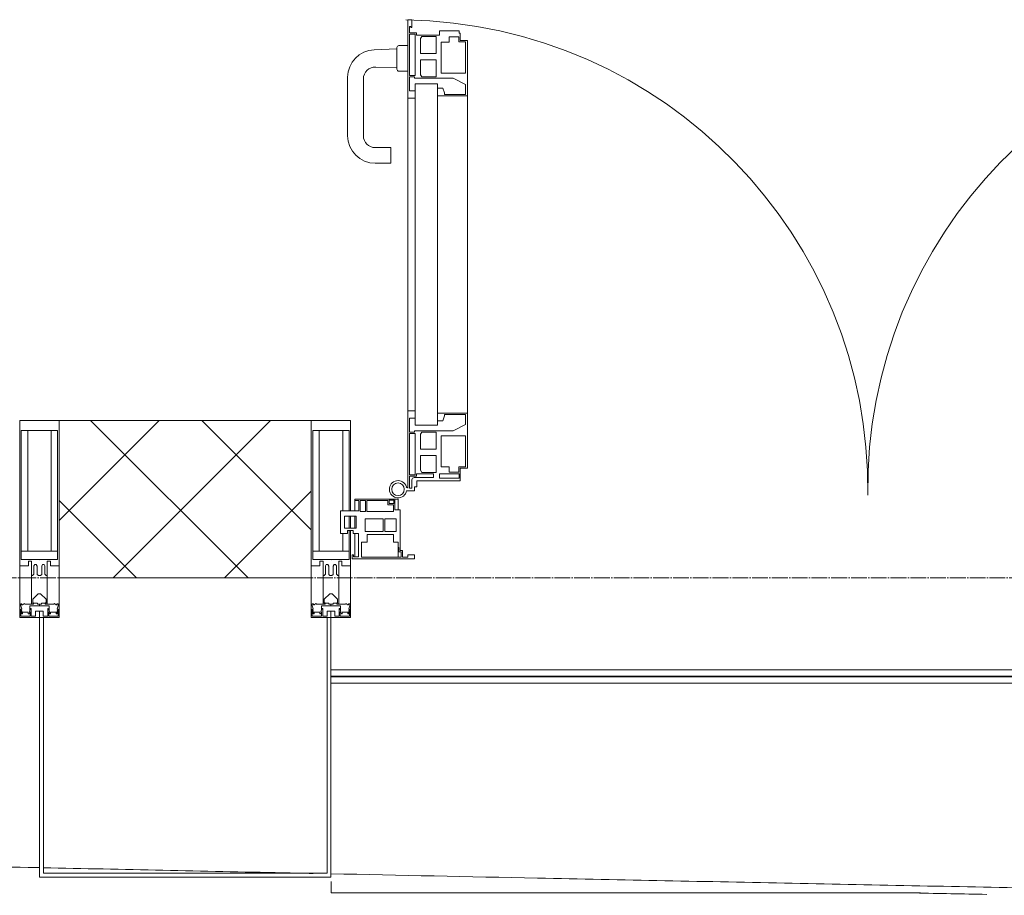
# Model space of a CAD drawing. Header units: millimetres. Extents: x 5617 to 101473, y 7718 to 212653.
# Tile 29 of 66: x 41020 to 42270, y 14997 to 16109. Entities that reach past the tile are written whole.
import ezdxf

# ---------------------------------------------------------------- set-up
doc = ezdxf.new("R2010")
doc.units = ezdxf.units.MM
doc.linetypes.add('ADSK_Линия сетки', pattern=[25, 20, -2.5, 0, -2.5])
for name, color, linetype, lineweight in [('Двери', 7, 'Continuous', 18), ('Импосты витража', 7, 'Continuous', 18), ('Колонны', 7, 'Continuous', 18), ('Ограждение', 7, 'Continuous', 18), ('Оси', 7, 'Continuous', 9), ('Панели витража', 7, 'Continuous', 18), ('Поручни', 7, 'Continuous', 18), ('Стены разрез', 7, 'Continuous', 40), ('Форма', 7, 'Continuous', 18), ('Формообразующий элемент-перекрытие', 7, 'Continuous', 18), ('Элементы узлов', 7, 'Continuous', 18)]:
    doc.layers.add(name, color=color, linetype=linetype, lineweight=lineweight)

# ---------------------------------------------------------------- blocks, each defined once
blk = doc.blocks.new('A_PAN_ALU_Door_Double - EXT_1_Double_EQ-7507534-МКСС_К4_L19_64_800_')
at = {"layer": 'Двери', "color": 253, "lineweight": 5, "true_color": 0xaaaaaa}
for p, q in [((-583.7, 659.3), (-583.7, 758.9)), ((-583.7, 758.9), (-578.6, 758.9)), ((-583.7, 659.3), (-583.7, 758.9)), ((-583.7, 758.9), (-578.6, 758.9)), ((-581.6, 750.3), (-581.6, 742.3)), ((-579.8, 750.3), (-581.6, 750.3)), ((-581.6, 750.3), (-581.6, 742.3)), ((-579.8, 750.3), (-581.6, 750.3)), ((-579.8, 748.9), (-579.8, 750.3)), ((-579.8, 748.9), (-579.8, 750.3)), ((-578.6, 758.9), (-578.6, 748.9)), ((-578.6, 758.9), (-578.6, 748.9)), ((583.7, 758.9), (578.6, 758.9)), ((578.6, 758.9), (578.6, 748.9)), ((583.7, 758.9), (578.6, 758.9)), ((578.6, 758.9), (578.6, 748.9)), ((579.8, 748.9), (579.8, 750.3)), ((579.8, 750.3), (581.6, 750.3)), ((579.8, 748.9), (579.8, 750.3)), ((579.8, 750.3), (581.6, 750.3)), ((581.6, 750.3), (581.6, 742.3)), ((581.6, 750.3), (581.6, 742.3)), ((583.7, 659.3), (583.7, 758.9)), ((583.7, 659.3), (583.7, 758.9)), ((-581.6, 742.3), (-572.9, 742.3)), ((-581.6, 742.3), (-572.9, 742.3)), ((-581.6, 740.6), (-581.6, 688.2)), ((-574.6, 740.6), (-581.6, 740.6)), ((-581.6, 740.6), (-581.6, 688.2)), ((-574.6, 740.6), (-581.6, 740.6)), ((-578.6, 748.9), (-579.8, 748.9)), ((-578.6, 748.9), (-579.8, 748.9)), ((-574.6, 688.2), (-574.6, 740.6)), ((-574.6, 688.2), (-574.6, 740.6)), ((-572.9, 742.3), (-572.9, 739.3)), ((-572.9, 742.3), (-572.9, 739.3)), ((-572.9, 739.3), (-543.6, 739.3)), ((-572.9, 739.3), (-543.6, 739.3)), ((-566.1, 737.5), (-567.6, 734.8)), ((-566.1, 737.5), (-567.6, 734.8)), ((-547.7, 737.5), (-566.1, 737.5)), ((-547.7, 737.5), (-566.1, 737.5)), ((-547.7, 715.8), (-547.7, 737.5)), ((-547.7, 715.8), (-547.7, 737.5)), ((-543.6, 744.8), (-518.6, 744.8)), ((-543.6, 739.3), (-543.6, 744.8)), ((-543.6, 744.8), (-518.6, 744.8)), ((-543.6, 739.3), (-543.6, 744.8)), ((-518.6, 744.8), (-518.6, 741.8)), ((-518.6, 744.8), (-518.6, 741.8)), ((-518.6, 741.8), (-517.1, 741.8)), ((-518.6, 741.8), (-517.1, 741.8)), ((-517.1, 741.8), (-517.1, 732.3)), ((-517.1, 741.8), (-517.1, 732.3)), ((518.6, 741.8), (517.1, 741.8)), ((517.1, 741.8), (517.1, 732.3)), ((518.6, 741.8), (517.1, 741.8)), ((517.1, 741.8), (517.1, 732.3)), ((543.6, 744.8), (518.6, 744.8)), ((518.6, 744.8), (518.6, 741.8)), ((543.6, 744.8), (518.6, 744.8)), ((518.6, 744.8), (518.6, 741.8)), ((543.6, 739.3), (543.6, 744.8)), ((543.6, 739.3), (543.6, 744.8)), ((572.9, 739.3), (543.6, 739.3)), ((572.9, 739.3), (543.6, 739.3)), ((547.7, 715.8), (547.7, 737.5)), ((547.7, 737.5), (566.1, 737.5)), ((547.7, 715.8), (547.7, 737.5)), ((547.7, 737.5), (566.1, 737.5)), ((566.1, 737.5), (567.6, 734.8)), ((566.1, 737.5), (567.6, 734.8)), ((581.6, 742.3), (572.9, 742.3)), ((572.9, 742.3), (572.9, 739.3)), ((581.6, 742.3), (572.9, 742.3)), ((572.9, 742.3), (572.9, 739.3)), ((574.6, 688.2), (574.6, 740.6)), ((574.6, 740.6), (581.6, 740.6)), ((574.6, 688.2), (574.6, 740.6)), ((574.6, 740.6), (581.6, 740.6)), ((578.6, 748.9), (579.8, 748.9)), ((578.6, 748.9), (579.8, 748.9)), ((581.6, 740.6), (581.6, 688.2)), ((581.6, 740.6), (581.6, 688.2)), ((-567.6, 734.8), (-567.6, 715.8)), ((-567.6, 734.8), (-567.6, 715.8)), ((-541.3, 730.5), (-541.3, 691)), ((-531.2, 730.5), (-541.3, 730.5)), ((-541.3, 730.5), (-541.3, 691)), ((-531.2, 730.5), (-541.3, 730.5)), ((-531.2, 737.1), (-531.2, 730.5)), ((-518.8, 737.1), (-531.2, 737.1)), ((-531.2, 737.1), (-531.2, 730.5)), ((-518.8, 737.1), (-531.2, 737.1)), ((-518.8, 730.6), (-518.8, 737.1)), ((-518.8, 730.6), (-518.8, 737.1)), ((-510.6, 730.6), (-518.8, 730.6)), ((-510.6, 730.6), (-518.8, 730.6)), ((-517.1, 732.3), (-508.2, 732.3)), ((-517.1, 732.3), (-508.2, 732.3)), ((-510.6, 691), (-510.6, 730.6)), ((-510.6, 691), (-510.6, 730.6)), ((-508.2, 732.3), (-508.2, 662.3)), ((-508.2, 732.3), (-508.2, 662.3)), ((517.1, 732.3), (508.2, 732.3)), ((508.2, 732.3), (508.2, 662.3)), ((517.1, 732.3), (508.2, 732.3)), ((508.2, 732.3), (508.2, 662.3)), ((510.6, 691), (510.6, 730.6)), ((510.6, 730.6), (518.8, 730.6)), ((510.6, 691), (510.6, 730.6)), ((510.6, 730.6), (518.8, 730.6)), ((518.8, 730.6), (518.8, 737.1)), ((518.8, 737.1), (531.2, 737.1)), ((518.8, 730.6), (518.8, 737.1)), ((518.8, 737.1), (531.2, 737.1)), ((531.2, 737.1), (531.2, 730.5)), ((531.2, 737.1), (531.2, 730.5)), ((531.2, 730.5), (541.3, 730.5)), ((531.2, 730.5), (541.3, 730.5)), ((541.3, 730.5), (541.3, 691)), ((541.3, 730.5), (541.3, 691)), ((567.6, 734.8), (567.6, 715.8)), ((567.6, 734.8), (567.6, 715.8)), ((-567.6, 715.8), (-547.7, 715.8)), ((-567.6, 715.8), (-547.7, 715.8)), ((567.6, 715.8), (547.7, 715.8)), ((567.6, 715.8), (547.7, 715.8)), ((-567.6, 708), (-567.6, 688.9)), ((-547.7, 708), (-567.6, 708)), ((-567.6, 708), (-567.6, 688.9)), ((-547.7, 708), (-567.6, 708)), ((-547.7, 686.3), (-547.7, 708)), ((-547.7, 686.3), (-547.7, 708)), ((547.7, 708), (567.6, 708)), ((547.7, 686.3), (547.7, 708)), ((547.7, 708), (567.6, 708)), ((547.7, 686.3), (547.7, 708)), ((567.6, 708), (567.6, 688.9)), ((567.6, 708), (567.6, 688.9)), ((-581.6, 688.2), (-574.6, 688.2)), ((-581.6, 688.2), (-574.6, 688.2)), ((-567.6, 688.9), (-566.1, 686.3)), ((-567.6, 688.9), (-566.1, 686.3)), ((-541.3, 691), (-510.6, 691)), ((-541.3, 691), (-510.6, 691)), ((541.3, 691), (510.6, 691)), ((541.3, 691), (510.6, 691)), ((567.6, 688.9), (566.1, 686.3)), ((567.6, 688.9), (566.1, 686.3)), ((581.6, 688.2), (574.6, 688.2)), ((581.6, 688.2), (574.6, 688.2)), ((-583.7, 244.2), (-583.7, 677.3)), ((-581.6, 686.5), (-581.6, 668.4)), ((-575.4, 686.5), (-581.6, 686.5)), ((-581.6, 686.5), (-581.6, 668.4)), ((-575.4, 686.5), (-581.6, 686.5)), ((-575.4, 684.5), (-575.4, 686.5)), ((-575.4, 684.5), (-575.4, 686.5)), ((-526.4, 684.5), (-575.4, 684.5)), ((-526.4, 684.5), (-575.4, 684.5)), ((-574.6, 677.3), (-546, 677.3)), ((-574.6, 244.2), (-574.6, 677.3)), ((-566.1, 686.3), (-547.7, 686.3)), ((-566.1, 686.3), (-547.7, 686.3)), ((-546, 677.3), (-546, 244.2)), ((-510.6, 676.8), (-526.4, 684.5)), ((-510.6, 676.8), (-526.4, 684.5)), ((-510.6, 663.8), (-510.6, 676.8)), ((-510.6, 663.8), (-510.6, 676.8)), ((510.6, 676.8), (526.4, 684.5)), ((510.6, 676.8), (526.4, 684.5)), ((510.6, 663.8), (510.6, 676.8)), ((510.6, 663.8), (510.6, 676.8)), ((526.4, 684.5), (575.4, 684.5)), ((526.4, 684.5), (575.4, 684.5)), ((546, 677.3), (546, 244.2)), ((574.6, 677.3), (546, 677.3)), ((566.1, 686.3), (547.7, 686.3)), ((566.1, 686.3), (547.7, 686.3)), ((574.6, 244.2), (574.6, 677.3)), ((575.4, 684.5), (575.4, 686.5)), ((575.4, 686.5), (581.6, 686.5)), ((575.4, 684.5), (575.4, 686.5)), ((575.4, 686.5), (581.6, 686.5)), ((581.6, 686.5), (581.6, 668.4)), ((581.6, 686.5), (581.6, 668.4)), ((583.7, 244.2), (583.7, 677.3)), ((-581.6, 668.4), (-574.6, 668.4)), ((-581.6, 668.4), (-574.6, 668.4)), ((-574.6, 668.4), (-574.6, 659.3)), ((-574.6, 668.4), (-574.6, 659.3)), ((-546, 672), (-539.3, 672)), ((-546, 662.3), (-546, 672)), ((-546, 672), (-539.3, 672)), ((-546, 662.3), (-546, 672)), ((-539.3, 672), (-537.1, 665.9)), ((-539.3, 672), (-537.1, 665.9)), ((-537.1, 665.9), (-537.1, 663.8)), ((-537.1, 665.9), (-537.1, 663.8)), ((-537.1, 663.8), (-510.6, 663.8)), ((-537.1, 663.8), (-510.6, 663.8)), ((537.1, 663.8), (510.6, 663.8)), ((537.1, 663.8), (510.6, 663.8)), ((539.3, 672), (537.1, 665.9)), ((539.3, 672), (537.1, 665.9)), ((537.1, 665.9), (537.1, 663.8)), ((537.1, 665.9), (537.1, 663.8)), ((546, 672), (539.3, 672)), ((546, 672), (539.3, 672)), ((546, 662.3), (546, 672)), ((546, 662.3), (546, 672)), ((581.6, 668.4), (574.6, 668.4)), ((574.6, 668.4), (574.6, 659.3)), ((581.6, 668.4), (574.6, 668.4)), ((574.6, 668.4), (574.6, 659.3)), ((-574.6, 659.3), (-583.7, 659.3)), ((-574.6, 659.3), (-583.7, 659.3)), ((-508.2, 662.3), (-546, 662.3)), ((-508.2, 662.3), (-546, 662.3)), ((-508.2, 662.3), (-508.2, 259.2)), ((508.2, 662.3), (546, 662.3)), ((508.2, 662.3), (546, 662.3)), ((508.2, 662.3), (508.2, 259.2)), ((574.6, 659.3), (583.7, 659.3)), ((574.6, 659.3), (583.7, 659.3)), ((-583.7, 262.2), (-574.6, 262.2)), ((-583.7, 164.2), (-583.7, 262.2)), ((-581.6, 253.1), (-581.6, 235.1)), ((-574.6, 253.1), (-581.6, 253.1)), ((-574.6, 262.2), (-574.6, 253.1)), ((-546, 259.2), (-508.2, 259.2)), ((-546, 249.6), (-546, 259.2)), ((-537.1, 255.7), (-539.3, 249.6)), ((-537.1, 257.7), (-537.1, 255.7)), ((-510.6, 257.7), (-537.1, 257.7)), ((-510.6, 244.7), (-510.6, 257.7)), ((-508.2, 259.2), (-508.2, 189.3)), ((546, 259.2), (508.2, 259.2)), ((508.2, 259.2), (508.2, 189.3)), ((510.6, 244.7), (510.6, 257.7)), ((510.6, 257.7), (537.1, 257.7)), ((537.1, 257.7), (537.1, 255.7)), ((537.1, 255.7), (539.3, 249.6)), ((546, 249.6), (546, 259.2)), ((583.7, 262.2), (574.6, 262.2)), ((574.6, 262.2), (574.6, 253.1)), ((574.6, 253.1), (581.6, 253.1)), ((581.6, 253.1), (581.6, 235.1)), ((583.7, 164.2), (583.7, 262.2)), ((-574.6, 244.2), (-546, 244.2)), ((-539.3, 249.6), (-546, 249.6)), ((-526.4, 237), (-510.6, 244.7)), ((526.4, 237), (510.6, 244.7)), ((539.3, 249.6), (546, 249.6)), ((574.6, 244.2), (546, 244.2)), ((-581.6, 235.1), (-575.4, 235.1)), ((-581.6, 233.4), (-581.6, 180.9)), ((-574.6, 233.4), (-581.6, 233.4)), ((-575.4, 237), (-526.4, 237)), ((-575.4, 235.1), (-575.4, 237)), ((-574.6, 180.9), (-574.6, 233.4)), ((-566.1, 235.3), (-567.6, 232.6)), ((-567.6, 232.6), (-567.6, 213.6)), ((-547.7, 235.3), (-566.1, 235.3)), ((-547.7, 213.6), (-547.7, 235.3)), ((-541.3, 230.6), (-541.3, 191)), ((-510.6, 230.6), (-541.3, 230.6)), ((-510.6, 191), (-510.6, 230.6)), ((510.6, 230.6), (541.3, 230.6)), ((510.6, 191), (510.6, 230.6)), ((575.4, 237), (526.4, 237)), ((541.3, 230.6), (541.3, 191)), ((547.7, 213.6), (547.7, 235.3)), ((547.7, 235.3), (566.1, 235.3)), ((566.1, 235.3), (567.6, 232.6)), ((567.6, 232.6), (567.6, 213.6)), ((574.6, 233.4), (581.6, 233.4)), ((574.6, 180.9), (574.6, 233.4)), ((575.4, 235.1), (575.4, 237)), ((581.6, 235.1), (575.4, 235.1)), ((581.6, 233.4), (581.6, 180.9)), ((-567.6, 213.6), (-547.7, 213.6)), ((567.6, 213.6), (547.7, 213.6)), ((-567.6, 205.7), (-567.6, 186.7)), ((-547.7, 205.7), (-567.6, 205.7)), ((-547.7, 184), (-547.7, 205.7)), ((547.7, 205.7), (567.6, 205.7)), ((547.7, 184), (547.7, 205.7)), ((567.6, 205.7), (567.6, 186.7)), ((-541.3, 191), (-531.2, 191)), ((-531.2, 191), (-531.2, 184.4)), ((-518.8, 191), (-510.6, 191)), ((-518.8, 184.4), (-518.8, 191)), ((-517.1, 189.3), (-517.1, 173.3)), ((-508.2, 189.3), (-517.1, 189.3)), ((508.2, 189.3), (517.1, 189.3)), ((518.8, 191), (510.6, 191)), ((517.1, 189.3), (517.1, 173.3)), ((518.8, 184.4), (518.8, 191)), ((541.3, 191), (531.2, 191)), ((531.2, 191), (531.2, 184.4)), ((-581.6, 180.9), (-574.6, 180.9)), ((-581.6, 179.2), (-581.6, 164.2)), ((-572.9, 179.2), (-581.6, 179.2)), ((-575.5, 177.5), (-551.3, 177.5)), ((-572.9, 182.2), (-572.9, 179.2)), ((-551.3, 182.2), (-572.9, 182.2)), ((-567.6, 186.7), (-566.1, 184)), ((-566.1, 184), (-547.7, 184)), ((-551.3, 177.5), (-551.3, 182.2)), ((-543.6, 182.2), (-543.6, 176.7)), ((-518.6, 182.2), (-543.6, 182.2)), ((-543.6, 176.7), (-518.6, 176.7)), ((-531.2, 184.4), (-518.8, 184.4)), ((-518.6, 176.7), (-518.6, 182.2)), ((518.6, 182.2), (543.6, 182.2)), ((518.6, 176.7), (518.6, 182.2)), ((543.6, 176.7), (518.6, 176.7)), ((531.2, 184.4), (518.8, 184.4)), ((543.6, 182.2), (543.6, 176.7)), ((566.1, 184), (547.7, 184)), ((551.3, 177.5), (551.3, 182.2)), ((551.3, 182.2), (572.9, 182.2)), ((575.5, 177.5), (551.3, 177.5)), ((567.6, 186.7), (566.1, 184)), ((572.9, 182.2), (572.9, 179.2)), ((572.9, 179.2), (581.6, 179.2)), ((581.6, 180.9), (574.6, 180.9)), ((581.6, 179.2), (581.6, 164.2)), ((-581.6, 164.2), (-578.6, 164.2)), ((-578.6, 164.2), (-578.6, 174.5)), ((-575.1, 165.6), (-575.1, 160.7)), ((-572.4, 165.6), (-575.1, 165.6)), ((-572.4, 173.3), (-572.4, 165.6)), ((-517.1, 173.3), (-572.4, 173.3)), ((517.1, 173.3), (572.4, 173.3)), ((572.4, 173.3), (572.4, 165.6)), ((572.4, 165.6), (575.1, 165.6)), ((575.1, 165.6), (575.1, 160.7)), ((578.6, 164.2), (578.6, 174.5)), ((581.6, 164.2), (578.6, 164.2)), ((-575.1, 160.7), (-585.4, 160.7)), ((575.1, 160.7), (585.4, 160.7))]:
    blk.add_line(p, q, dxfattribs=at)
at = {"layer": 'Двери', "lineweight": 5}
for p, q in [((-583.6, 726), (-595.1, 726)), ((583.6, 726), (595.1, 726)), ((-597.6, 721.7), (-626.4, 720.7)), ((-597.6, 723.5), (-597.6, 696)), ((597.6, 723.5), (597.6, 696)), ((597.6, 721.7), (626.4, 720.7)), ((-624.5, 698.8), (-597.6, 697.7)), ((-595.1, 693.5), (-583.6, 693.5)), ((595.1, 693.5), (583.6, 693.5)), ((624.5, 698.8), (597.6, 697.7)), ((-660.1, 685.7), (-660.1, 611.5)), ((-640.1, 611.5), (-640.1, 683.8)), ((640.1, 611.5), (640.1, 683.8)), ((660.1, 685.7), (660.1, 611.5)), ((-605.1, 596.5), (-625.1, 596.5)), ((-605.1, 576.5), (-605.1, 596.5)), ((605.1, 576.5), (605.1, 596.5)), ((605.1, 596.5), (625.1, 596.5)), ((-625.1, 576.5), (-605.1, 576.5)), ((625.1, 576.5), (605.1, 576.5))]:
    blk.add_line(p, q, dxfattribs=at)
at = {"layer": 'Двери', "color": 254, "lineweight": 5, "true_color": 0xd4d4d4}
for centre, start, end in [((-596.2, 162.6), 359.296, 89.0613), ((596.2, 162.6), 90.9387, 180.704)]:
    blk.add_arc(centre, 596.2, start, end, dxfattribs=at)
at = {"layer": 'Двери', "lineweight": 5}
for centre, radius, start, end in [((-595.1, 723.5), 2.5, 90, 180), ((595.1, 723.5), 2.5, 360, 90), ((-625.1, 685.7), 35, 92.1945, 180), ((625.1, 685.7), 35, 360, 87.8055), ((-625.1, 683.8), 15, 87.8056, 180), ((-595.1, 696), 2.5, 180, 270), ((595.1, 696), 2.5, 270, 360), ((625.1, 683.8), 15, 0, 92.1944), ((-625.1, 611.5), 35, 180, 270), ((-625.1, 611.5), 15, 180, 270), ((625.1, 611.5), 35, 270, 360), ((625.1, 611.5), 15, 270, 360)]:
    blk.add_arc(centre, radius, start, end, dxfattribs=at)
at = {"layer": 'Двери', "color": 253, "lineweight": 5, "true_color": 0xaaaaaa}
for centre, radius, start, end in [((-575.5, 174.5), 3, 90, 180), ((575.5, 174.5), 3, 360, 90), ((-596.2, 162.7), 11, 16.047, 350.0284), ((-596.2, 162.6), 8, 90, 270), ((-596.2, 162.6), 8, 270, 90), ((-583.7, 166.3), 2.03, 196.0721, 270), ((583.7, 166.3), 2.03, 270, 343.9279), ((596.2, 162.7), 11, 189.9716, 163.953), ((596.2, 162.6), 8, 90, 270), ((596.2, 162.6), 8, 270, 90)]:
    blk.add_arc(centre, radius, start, end, dxfattribs=at)
at = {"layer": 'Панели витража', "color": 253, "lineweight": 5, "true_color": 0xaaaaaa}
for p, q in [((-600.3, 150), (-651.2, 150)), ((-651.2, 150), (-651.2, 148.5)), ((-600.3, 136.5), (-600.3, 150)), ((-596.2, 150), (-600.3, 150)), ((-596.2, 136.5), (-596.2, 150)), ((596.2, 150), (596.2, 136.5)), ((600.3, 150), (596.2, 150)), ((651.2, 150), (600.3, 150)), ((600.3, 150), (600.3, 136.5)), ((651.2, 148.5), (651.2, 150)), ((-651.2, 148.5), (-645.9, 148.5)), ((-651.2, 148.5), (-651.2, 135.1)), ((-645.9, 148.5), (-645.9, 135.1)), ((-644.3, 134.5), (-644.3, 148.2)), ((-644.3, 148.2), (-637.3, 148.2)), ((-637.3, 148.2), (-637.3, 134.5)), ((-635.9, 134.2), (-635.9, 148.4)), ((-635.9, 148.4), (-608.9, 148.4)), ((-608.9, 148.4), (-608.9, 142.8)), ((-608.9, 142.8), (-601.9, 142.8)), ((-607.5, 148.7), (-601.5, 148.7)), ((-607.5, 144.4), (-607.5, 148.7)), ((-601.5, 144.4), (-607.5, 144.4)), ((-601.9, 142.8), (-601.9, 134.2)), ((-601.5, 148.7), (-601.5, 144.4)), ((601.5, 144.4), (601.5, 148.7)), ((601.5, 148.7), (607.5, 148.7)), ((607.5, 144.4), (601.5, 144.4)), ((601.9, 134.2), (601.9, 142.8)), ((601.9, 142.8), (608.9, 142.8)), ((607.5, 148.7), (607.5, 144.4)), ((608.9, 142.8), (608.9, 148.4)), ((608.9, 148.4), (635.9, 148.4)), ((635.9, 148.4), (635.9, 134.2)), ((637.3, 148.2), (644.3, 148.2)), ((637.3, 134.5), (637.3, 148.2)), ((644.3, 148.2), (644.3, 134.5)), ((645.9, 135.1), (645.9, 148.5)), ((645.9, 148.5), (651.2, 148.5)), ((651.2, 135.1), (651.2, 148.5)), ((-645.9, 135.1), (-669.2, 135.1)), ((-669.2, 135.1), (-669.2, 106.6)), ((-664.2, 113.4), (-664.2, 128.4)), ((-664.2, 128.4), (-649.2, 128.4)), ((-651.2, 128.4), (-651.2, 113.4)), ((-649.2, 128.4), (-649.2, 113.4)), ((-637.3, 134.5), (-644.3, 134.5)), ((-637.8, 108.8), (-637.8, 125)), ((-637.8, 125), (-615.2, 125)), ((-601.9, 134.2), (-635.9, 134.2)), ((-615.2, 125), (-615.2, 108.8)), ((-613, 108.8), (-613, 125)), ((-613, 125), (-598.7, 125)), ((-593.3, 136.5), (-600.3, 136.5)), ((-598.7, 125), (-598.7, 108.8)), ((-593.3, 84.8), (-593.3, 136.5)), ((600.3, 136.5), (593.3, 136.5)), ((593.3, 136.5), (593.3, 84.8)), ((598.7, 125), (613, 125)), ((598.7, 108.8), (598.7, 125)), ((635.9, 134.2), (601.9, 134.2)), ((613, 125), (613, 108.8)), ((615.2, 125), (637.8, 125)), ((615.2, 108.8), (615.2, 125)), ((644.3, 134.5), (637.3, 134.5)), ((637.8, 125), (637.8, 108.8)), ((669.2, 135.1), (645.9, 135.1)), ((649.2, 128.4), (664.2, 128.4)), ((649.2, 113.4), (649.2, 128.4)), ((651.2, 113.4), (651.2, 128.4)), ((664.2, 128.4), (664.2, 113.4)), ((669.2, 106.6), (669.2, 135.1)), ((-649.2, 113.4), (-664.2, 113.4)), ((664.2, 113.4), (649.2, 113.4)), ((-669.2, 106.6), (-660.2, 106.6)), ((-660.2, 106.6), (-660.2, 110.1)), ((-660.2, 110.1), (-653.3, 110.1)), ((-653.3, 110.1), (-653.3, 106.6)), ((-653.3, 106.6), (-646.3, 106.6)), ((-651.2, 106.6), (-651.2, 76.7)), ((-646.3, 106.6), (-646.3, 76.7)), ((-615.2, 108.8), (-637.8, 108.8)), ((-635.3, 95.5), (-635.3, 105)), ((-635.3, 105), (-602.1, 105)), ((-598.7, 108.8), (-613, 108.8)), ((-602.1, 105), (-602.1, 95.5)), ((613, 108.8), (598.7, 108.8)), ((602.1, 95.5), (602.1, 105)), ((602.1, 105), (635.3, 105)), ((637.8, 108.8), (615.2, 108.8)), ((635.3, 105), (635.3, 95.5)), ((646.3, 76.7), (646.3, 106.6)), ((646.3, 106.6), (653.3, 106.6)), ((651.2, 76.7), (651.2, 106.6)), ((653.3, 106.6), (653.3, 110.1)), ((653.3, 110.1), (660.2, 110.1)), ((660.2, 110.1), (660.2, 106.6)), ((660.2, 106.6), (669.2, 106.6)), ((-642.4, 76.3), (-642.4, 95.5)), ((-642.4, 95.5), (-635.3, 95.5)), ((-602.1, 95.5), (-595.8, 95.5)), ((-596.2, 76.2), (-596.2, 95.5)), ((-595.8, 95.5), (-595.8, 89)), ((-595.8, 89), (-595, 88.2)), ((-595, 88.2), (-595, 83.1)), ((595, 88.2), (595.8, 89)), ((595, 83.1), (595, 88.2)), ((595.8, 89), (595.8, 95.5)), ((595.8, 95.5), (602.1, 95.5)), ((596.2, 95.5), (596.2, 76.2)), ((635.3, 95.5), (642.4, 95.5)), ((642.4, 95.5), (642.4, 76.3)), ((-652.8, 79.5), (-654.3, 79.5)), ((-654.3, 79.5), (-654.3, 74.5)), ((-652.8, 76.7), (-652.8, 79.5)), ((-646.3, 76.7), (-652.8, 76.7)), ((-592, 76.3), (-642.4, 76.3)), ((-595, 83.1), (-592, 83.1)), ((-590.3, 84.8), (-593.3, 84.8)), ((-592, 83.1), (-592, 76.3)), ((-590.3, 76.5), (-590.3, 84.8)), ((-583.9, 76.5), (-590.3, 76.5)), ((-575.3, 79.5), (-583.9, 79.5)), ((-583.9, 79.5), (-583.9, 76.5)), ((-575.3, 74.5), (-575.3, 79.5)), ((583.9, 79.5), (575.3, 79.5)), ((575.3, 79.5), (575.3, 74.5)), ((583.9, 76.5), (583.9, 79.5)), ((590.3, 76.5), (583.9, 76.5)), ((593.3, 84.8), (590.3, 84.8)), ((590.3, 84.8), (590.3, 76.5)), ((592, 76.3), (592, 83.1)), ((592, 83.1), (595, 83.1)), ((642.4, 76.3), (592, 76.3)), ((652.8, 76.7), (646.3, 76.7)), ((654.3, 79.5), (652.8, 79.5)), ((652.8, 79.5), (652.8, 76.7)), ((654.3, 74.5), (654.3, 79.5)), ((-654.3, 74.5), (-575.3, 74.5)), ((575.3, 74.5), (654.3, 74.5))]:
    blk.add_line(p, q, dxfattribs=at)
blk = doc.blocks.new('Rectangular Mullion - 50Wx250H-2623690-МКСС_К4_L19_64_800_')
at = {"layer": 'Элементы узлов', "color": 253, "lineweight": 5, "true_color": 0xaaaaaa}
for p, q in [((-25, 65.2), (-25, 250)), ((-25, 250), (0, 250)), ((25, 250), (0, 250)), ((25, 65.2), (25, 250)), ((-23, 237.3), (0, 237.3)), ((-23, 237.3), (-23, 73.6)), ((-14.9, 84), (-14.9, 237.3)), ((23, 237.3), (0, 237.3)), ((14.9, 84), (14.9, 237.3)), ((23, 237.3), (23, 73.6)), ((0, 84), (-23, 84)), ((0, 84), (23, 84)), ((-14, 65.2), (-25, 65.2)), ((-0.5, 73.6), (-23, 73.6)), ((-14, 71.3), (-14, 65.2)), ((-10, 71.3), (-14, 71.3)), ((-10, 53), (-10, 71.3)), ((-7, 65.2), (-5.9, 67.3)), ((-7, 65.2), (-7, 54.7)), ((-4.1, 67.3), (-5.9, 67.3)), ((-4.1, 67.3), (-2.9, 65.1)), ((-2.9, 65.1), (-2.9, 54.6)), ((0.5, 73.6), (23, 73.6)), ((4.1, 67.3), (2.9, 65.1)), ((2.9, 65.1), (2.9, 54.6)), ((4.1, 67.3), (5.9, 67.3)), ((7, 65.2), (5.9, 67.3)), ((7, 65.2), (7, 54.7)), ((10, 71.3), (14, 71.3)), ((10, 53), (10, 71.3)), ((14, 71.3), (14, 65.2)), ((14, 65.2), (25, 65.2)), ((-8.7, 53), (-10, 53)), ((-10, 53), (-10, 17)), ((-8.7, 53), (-7, 54.7)), ((-1.3, 53), (-2.9, 54.6)), ((0, 53), (-1.3, 53)), ((0, 53), (1.3, 53)), ((1.3, 53), (2.9, 54.6)), ((8.7, 53), (7, 54.7)), ((8.7, 53), (10, 53)), ((10, 53), (10, 17)), ((-8.5, 23), (-1.5, 30)), ((-1.5, 30), (0, 30)), ((1.5, 30), (0, 30)), ((8.5, 23), (1.5, 30)), ((-23.8, 14.6), (-25, 14.2)), ((-25, 0), (-25, 14.2)), ((-22.3, 17), (-23.8, 17)), ((-23.8, 17), (-23.8, 14.6)), ((-22.5, 10.6), (-23.8, 14.6)), ((-22.3, 17), (-22.3, 16)), ((-22.3, 16), (-21.3, 16)), ((-19, 17.6), (-21.3, 16)), ((-18.4, 16.6), (-19, 17.6)), ((-7.4, 16.6), (-18.4, 16.6)), ((-12.2, 9), (-12.2, 14.8)), ((-12.2, 14.8), (0, 14.8)), ((-10, 17), (-7.5, 17)), ((-8.5, 18.5), (-8.5, 23)), ((-7.5, 18.5), (-8.5, 18.5)), ((-7.5, 17), (-7.5, 18.5)), ((-7.4, 18), (-7.4, 16.6)), ((-2.6, 18), (-7.4, 18)), ((-2.6, 18), (-2.6, 16.8)), ((-2.6, 16.8), (0, 16.8)), ((2.6, 16.8), (0, 16.8)), ((0, 14.8), (0, 16.8)), ((0, 14.8), (0, 16.8)), ((12.2, 14.8), (0, 14.8)), ((2.6, 18), (2.6, 16.8)), ((2.6, 18), (7.4, 18)), ((7.4, 18), (7.4, 16.6)), ((7.4, 16.6), (18.4, 16.6)), ((7.5, 18.5), (8.5, 18.5)), ((7.5, 17), (7.5, 18.5)), ((10, 17), (7.5, 17)), ((8.5, 18.5), (8.5, 23)), ((12.2, 9), (12.2, 14.8)), ((18.4, 16.6), (19, 17.6)), ((19, 17.6), (21.3, 16)), ((22.3, 16), (21.3, 16)), ((22.3, 17), (22.3, 16)), ((22.3, 17), (23.8, 17)), ((22.5, 10.6), (23.8, 14.6)), ((23.8, 17), (23.8, 14.6)), ((23.8, 14.6), (25, 14.2)), ((25, 0), (25, 14.2)), ((-22.5, 10.6), (-23.7, 9.9)), ((-23.7, 1.3), (-23.7, 9.9)), ((-23.7, 1.3), (-11.8, 1.3)), ((-23.2, 10.2), (-22.5, 8)), ((-22.5, 8), (-22.5, 4.5)), ((-21.3, 4.5), (-22.5, 4.5)), ((-21.3, 4.5), (-21.3, 6.5)), ((-21.3, 6.5), (-14.2, 6.5)), ((-14.2, 6.5), (-14.2, 4.5)), ((-13.2, 4.5), (-14.2, 4.5)), ((-13.2, 4.5), (-12.2, 7.2)), ((-12.7, 7.6), (-11.3, 11.4)), ((-12.7, 7.6), (-11.8, 6.9)), ((-11.8, 1.3), (-11.8, 6.9)), ((-10.5, 11.2), (-11.3, 11.4)), ((-10.5, 1.5), (-10.5, 11.2)), ((-4.8, 1.5), (-10.5, 1.5)), ((0, 8), (-4.8, 8)), ((-4.8, 1.5), (-4.8, 8)), ((0, 0), (0, 8)), ((0, 8), (4.8, 8)), ((0, 0), (0, 8)), ((4.8, 1.5), (4.8, 8)), ((4.8, 1.5), (10.5, 1.5)), ((10.5, 11.2), (11.3, 11.4)), ((10.5, 1.5), (10.5, 11.2)), ((12.7, 7.6), (11.3, 11.4)), ((12.7, 7.6), (11.8, 6.9)), ((11.8, 1.3), (11.8, 6.9)), ((23.7, 1.3), (11.8, 1.3)), ((13.2, 4.5), (12.2, 7.2)), ((13.2, 4.5), (14.2, 4.5)), ((21.3, 6.5), (14.2, 6.5)), ((14.2, 6.5), (14.2, 4.5)), ((21.3, 4.5), (21.3, 6.5)), ((21.3, 4.5), (22.5, 4.5)), ((22.5, 10.6), (23.7, 9.9)), ((23.2, 10.2), (22.5, 8)), ((22.5, 8), (22.5, 4.5)), ((23.7, 1.3), (23.7, 9.9)), ((-25, 0), (0, 0)), ((25, 0), (0, 0))]:
    blk.add_line(p, q, dxfattribs=at)
for centre, start, end in [((-0.5, 73.1), 360, 90), ((0.5, 73.1), 90, 180)]:
    blk.add_arc(centre, 0.5, start, end, dxfattribs=at)
blk = doc.blocks.new('Rectangular Mullion - R_StandardFrame_50Wx250H-V44-МКСС_К4_L19_64_800_')
at = {"layer": 'Импосты витража', "color": 253, "lineweight": 5, "true_color": 0xaaaaaa}
for p, q in [((-25, -250), (-25, 0)), ((-25, 0), (0, 0)), ((5, 0), (25, 0)), ((25, 0), (25, -250)), ((25, -250), (-25, -250))]:
    blk.add_line(p, q, dxfattribs=at)
blk = doc.blocks.new('Rectangular Mullion - 50Wx250H-V47-МКСС_К4_L19_64_800_')
at = {"layer": 'Элементы узлов', "color": 253, "lineweight": 5, "true_color": 0xaaaaaa}
for p, q in [((-25, 65.2), (-25, 250)), ((-25, 250), (0, 250)), ((25, 250), (0, 250)), ((25, 135.1), (25, 250)), ((-23, 237.3), (0, 237.3)), ((-23, 237.3), (-23, 73.6)), ((-14.9, 84), (-14.9, 237.3)), ((23, 237.3), (0, 237.3)), ((14.9, 135.1), (14.9, 237.3)), ((23, 237.3), (23, 135.1)), ((23, 128.4), (23, 113.4)), ((25, 113.4), (25, 128.4)), ((14.9, 84), (14.9, 106.6)), ((23, 110.1), (23, 73.6)), ((25, 65.2), (25, 110.1)), ((0, 84), (-23, 84)), ((0, 84), (23, 84)), ((-14, 65.2), (-25, 65.2)), ((-0.5, 73.6), (-23, 73.6)), ((-14, 71.3), (-14, 65.2)), ((-10, 71.3), (-14, 71.3)), ((-10, 53), (-10, 71.3)), ((-7, 65.2), (-5.9, 67.3)), ((-7, 65.2), (-7, 54.7)), ((-4.1, 67.3), (-5.9, 67.3)), ((-4.1, 67.3), (-2.9, 65.1)), ((-2.9, 65.1), (-2.9, 54.6)), ((0.5, 73.6), (23, 73.6)), ((4.1, 67.3), (2.9, 65.1)), ((2.9, 65.1), (2.9, 54.6)), ((4.1, 67.3), (5.9, 67.3)), ((7, 65.2), (5.9, 67.3)), ((7, 65.2), (7, 54.7)), ((10, 71.3), (14, 71.3)), ((10, 53), (10, 71.3)), ((14, 71.3), (14, 65.2)), ((14, 65.2), (25, 65.2)), ((-8.7, 53), (-10, 53)), ((-10, 53), (-10, 17)), ((-8.7, 53), (-7, 54.7)), ((-1.3, 53), (-2.9, 54.6)), ((0, 53), (-1.3, 53)), ((0, 53), (1.3, 53)), ((1.3, 53), (2.9, 54.6)), ((8.7, 53), (7, 54.7)), ((8.7, 53), (10, 53)), ((10, 53), (10, 17)), ((-8.5, 23), (-1.5, 30)), ((-1.5, 30), (0, 30)), ((1.5, 30), (0, 30)), ((8.5, 23), (1.5, 30)), ((-23.8, 14.6), (-25, 14.2)), ((-25, 0), (-25, 14.2)), ((-22.3, 17), (-23.8, 17)), ((-23.8, 17), (-23.8, 14.6)), ((-22.5, 10.6), (-23.8, 14.6)), ((-22.3, 17), (-22.3, 16)), ((-22.3, 16), (-21.3, 16)), ((-19, 17.6), (-21.3, 16)), ((-18.4, 16.6), (-19, 17.6)), ((-7.4, 16.6), (-18.4, 16.6)), ((-12.2, 9), (-12.2, 14.8)), ((-12.2, 14.8), (0, 14.8)), ((-10, 17), (-7.5, 17)), ((-8.5, 18.5), (-8.5, 23)), ((-7.5, 18.5), (-8.5, 18.5)), ((-7.5, 17), (-7.5, 18.5)), ((-7.4, 18), (-7.4, 16.6)), ((-2.6, 18), (-7.4, 18)), ((-2.6, 18), (-2.6, 16.8)), ((-2.6, 16.8), (0, 16.8)), ((2.6, 16.8), (0, 16.8)), ((0, 14.8), (0, 16.8)), ((0, 14.8), (0, 16.8)), ((12.2, 14.8), (0, 14.8)), ((2.6, 18), (2.6, 16.8)), ((2.6, 18), (7.4, 18)), ((7.4, 18), (7.4, 16.6)), ((7.4, 16.6), (18.4, 16.6)), ((7.5, 18.5), (8.5, 18.5)), ((7.5, 17), (7.5, 18.5)), ((10, 17), (7.5, 17)), ((8.5, 18.5), (8.5, 23)), ((12.2, 9), (12.2, 14.8)), ((18.4, 16.6), (19, 17.6)), ((19, 17.6), (21.3, 16)), ((22.3, 16), (21.3, 16)), ((22.3, 17), (22.3, 16)), ((22.3, 17), (23.8, 17)), ((22.5, 10.6), (23.8, 14.6)), ((23.8, 17), (23.8, 14.6)), ((23.8, 14.6), (25, 14.2)), ((25, 0), (25, 14.2)), ((-22.5, 10.6), (-23.7, 9.9)), ((-23.7, 1.3), (-23.7, 9.9)), ((-23.7, 1.3), (-11.8, 1.3)), ((-23.2, 10.2), (-22.5, 8)), ((-22.5, 8), (-22.5, 4.5)), ((-21.3, 4.5), (-22.5, 4.5)), ((-21.3, 4.5), (-21.3, 6.5)), ((-21.3, 6.5), (-14.2, 6.5)), ((-14.2, 6.5), (-14.2, 4.5)), ((-13.2, 4.5), (-14.2, 4.5)), ((-13.2, 4.5), (-12.2, 7.2)), ((-12.7, 7.6), (-11.3, 11.4)), ((-12.7, 7.6), (-11.8, 6.9)), ((-11.8, 1.3), (-11.8, 6.9)), ((-10.5, 11.2), (-11.3, 11.4)), ((-10.5, 1.5), (-10.5, 11.2)), ((-4.8, 1.5), (-10.5, 1.5)), ((0, 8), (-4.8, 8)), ((-4.8, 1.5), (-4.8, 8)), ((0, 0), (0, 8)), ((0, 8), (4.8, 8)), ((0, 0), (0, 8)), ((4.8, 1.5), (4.8, 8)), ((4.8, 1.5), (10.5, 1.5)), ((10.5, 11.2), (11.3, 11.4)), ((10.5, 1.5), (10.5, 11.2)), ((12.7, 7.6), (11.3, 11.4)), ((12.7, 7.6), (11.8, 6.9)), ((11.8, 1.3), (11.8, 6.9)), ((23.7, 1.3), (11.8, 1.3)), ((13.2, 4.5), (12.2, 7.2)), ((13.2, 4.5), (14.2, 4.5)), ((21.3, 6.5), (14.2, 6.5)), ((14.2, 6.5), (14.2, 4.5)), ((21.3, 4.5), (21.3, 6.5)), ((21.3, 4.5), (22.5, 4.5)), ((22.5, 10.6), (23.7, 9.9)), ((23.2, 10.2), (22.5, 8)), ((22.5, 8), (22.5, 4.5)), ((23.7, 1.3), (23.7, 9.9)), ((-25, 0), (0, 0)), ((25, 0), (0, 0))]:
    blk.add_line(p, q, dxfattribs=at)
for centre, start, end in [((-0.5, 73.1), 360, 90), ((0.5, 73.1), 90, 180)]:
    blk.add_arc(centre, 0.5, start, end, dxfattribs=at)
blk = doc.blocks.new('Rectangular Mullion - R_StandardFrame_50Wx250H-V48-МКСС_К4_L19_64_800_')
at = {"layer": 'Импосты витража', "color": 253, "lineweight": 5, "true_color": 0xaaaaaa}
for p, q in [((-25, -250), (-25, 0)), ((-25, 0), (-5, 0)), ((0, 0), (25, 0)), ((25, 0), (25, -110.1)), ((25, -113.4), (25, -128.4)), ((25, -135.1), (25, -250)), ((25, -250), (-25, -250))]:
    blk.add_line(p, q, dxfattribs=at)
blk = doc.blocks.new('Ограждение - Ограждение-6015050-МКСС_К4_L19_64_800_')
at = {"layer": 'Поручни', "color": 253, "lineweight": 5, "true_color": 0xaaaaaa}
for p, q in [((35747.5, -116.5), (34385, -116.5)), ((35747.5, -124.5), (34385, -124.5)), ((35747.5, -125.5), (34385, -125.5)), ((35747.5, -133.5), (34385, -133.5))]:
    blk.add_line(p, q, dxfattribs=at)
blk = doc.blocks.new('A_SLK_PAN_Type1 - Прямой тип панели-6537781-МКСС_К4_L19_64_800_')
at = {"layer": 'Колонны', "lineweight": 5}
for p, q in [((-185, 330), (185, 330)), ((-185, 0), (-185, 330)), ((-180, 325), (-180, 0)), ((180, 325), (-180, 325)), ((180, 0), (180, 325)), ((185, 330), (185, 0)), ((-180, 0), (-185, 0)), ((185, 0), (180, 0))]:
    blk.add_line(p, q, dxfattribs=at)
blk = doc.blocks.new('A_OGR_PAN_Отлив - A_OGR_PAN_Отлив-6121329-МКСС_К4_L19_64_800_')
at = {"layer": 'Колонны', "color": 253, "lineweight": 5, "true_color": 0xaaaaaa}
for q in [(-681.2, -335.5), (66.8, -350)]:
    blk.add_line((-681.2, -350), q, dxfattribs=at)
blk = doc.blocks.new('135_SLK_K4_AR_FCD_rvt-1-МКСС_К4_L19_64_800_')
at = {"layer": 'Стены разрез', "lineweight": 5, "true_color": 0xaaaaaa}
h = blk.add_hatch(dxfattribs=at)
h.set_pattern_fill('FP_4', color=253, style=0, pattern_type=2)
h.set_pattern_definition([(45, (0, 0), (-70.71068, 70.71068), []), (135, (0, 0), (-70.71068, -70.71068), [])])
h.paths.add_polyline_path([(117110, 15400), (117110, 15600), (116790, 15600), (116790, 15400), (117074.1, 15400)])
at = {"layer": 'Стены разрез', "color": 253, "lineweight": 9, "true_color": 0xaaaaaa}
for p, q in [((117110, 15600), (116790, 15600)), ((116790, 15600), (116790, 15400)), ((117110, 15400), (117110, 15600)), ((116790, 15400), (117110, 15400))]:
    blk.add_line(p, q, dxfattribs=at)
at = {"layer": 'Форма', "color": 253, "lineweight": 9, "true_color": 0xaaaaaa}
for points, knots in [([(115402.5, 15062.2), (115420.8, 15061.8), (115546.7, 15059), (115780.4, 15053.7), (116103.9, 15046.6), (116427.3, 15039.5), (116647.6, 15034.7), (116760.2, 15032.3), (116765, 15032.2)], [-0.68926332, -0.68926332, -0.68926332, -0.68926332, -0.6875, -0.67708333, -0.66666667, -0.65625, -0.64583333, -0.64536602, -0.64536602, -0.64536602, -0.64536602]), ([(116769.9, 15032.1), (116871.2, 15029.9), (116985.3, 15027.5), (117099.4, 15025.1), (117112.3, 15024.8)], [-0.64520857, -0.64520857, -0.64520857, -0.64520857, -0.63541667, -0.63417576, -0.63417576, -0.63417576, -0.63417576]), ([(117134.9, 15024.4), (117222.3, 15022.5), (117417.5, 15018.5), (117720.6, 15012.3), (118043.8, 15005.8), (118302.7, 15000.8), (118454, 14997.9), (118497.5, 14997)], [-0.63344544, -0.63344544, -0.63344544, -0.63344544, -0.625, -0.61458333, -0.60416667, -0.59375, -0.5895499, -0.5895499, -0.5895499, -0.5895499])]:
    blk.add_open_spline(points, degree=3, knots=knots, dxfattribs=at)
at = {"layer": 'Формообразующий элемент-перекрытие', "color": 253, "lineweight": 5, "true_color": 0xaaaaaa}
blk.add_open_spline([(117967.3, 14998.2), (117937, 14998.8), (117906.7, 14999.4), (117876.4, 15000)], degree=3, dxfattribs=at)
at = {"layer": 'Импосты витража', "color": 253, "lineweight": 5, "true_color": 0xaaaaaa}
for name, p in [('Rectangular Mullion - 50Wx250H-2623690-МКСС_К4_L19_64_800_', (116765, 15350)), ('Rectangular Mullion - 50Wx250H-V47-МКСС_К4_L19_64_800_', (117135, 15350))]:
    blk.add_blockref(name, p, dxfattribs=at)
at = {"layer": 'Импосты витража', "color": 253, "lineweight": 5, "true_color": 0xaaaaaa, "extrusion": (0, 0, -1), "rotation": 180}
for name, p in [('Rectangular Mullion - R_StandardFrame_50Wx250H-V44-МКСС_К4_L19_64_800_', (-116765, 15350)), ('Rectangular Mullion - R_StandardFrame_50Wx250H-V48-МКСС_К4_L19_64_800_', (-117135, 15350))]:
    blk.add_blockref(name, p, dxfattribs=at)
at = {"layer": 'Колонны', "color": 253, "lineweight": 5, "true_color": 0xaaaaaa, "rotation": 180}
blk.add_blockref('A_SLK_PAN_Type1 - Прямой тип панели-6537781-МКСС_К4_L19_64_800_', (116950, 15350), dxfattribs=at)
at = {"layer": 'Колонны', "color": 253, "lineweight": 5, "true_color": 0xaaaaaa}
blk.add_blockref('A_OGR_PAN_Отлив - A_OGR_PAN_Отлив-6121329-МКСС_К4_L19_64_800_', (117816.3, 15350), dxfattribs=at)
at = {"layer": 'Ограждение', "color": 253, "lineweight": 5, "true_color": 0xaaaaaa}
blk.add_blockref('Ограждение - Ограждение-6015050-МКСС_К4_L19_64_800_', (82750, 15400), dxfattribs=at)
at = {"layer": 'Панели витража', "color": 253, "lineweight": 5, "true_color": 0xaaaaaa}
blk.add_blockref('A_PAN_ALU_Door_Double - EXT_1_Double_EQ-7507534-МКСС_К4_L19_64_800_', (117816.3, 15350), dxfattribs=at)

msp = doc.modelspace()

# ---------------------------------------------------------------- linework, layer by layer
at = {"layer": 'Оси', "linetype": 'ADSK_Линия сетки'}
msp.add_line((61271.8, 15400), (24565.1, 15400), dxfattribs=at)

# ---------------------------------------------------------------- block references
at = {"lineweight": 5}
msp.add_blockref('135_SLK_K4_AR_FCD_rvt-1-МКСС_К4_L19_64_800_', (-75719.7, 0), dxfattribs=at)

doc.saveas('drawing.dxf')
